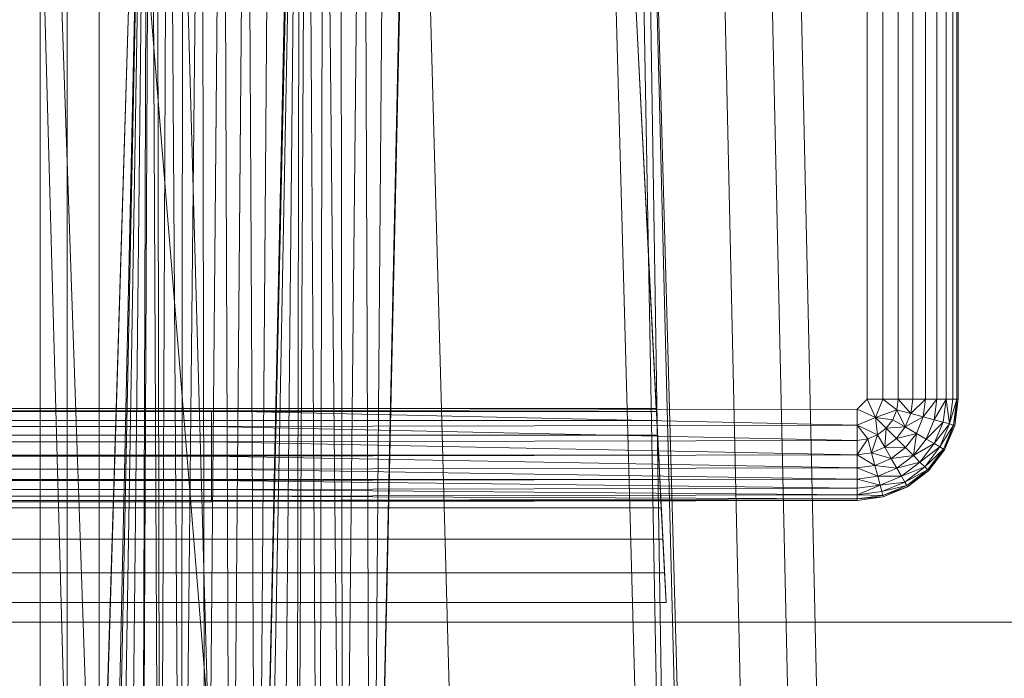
# Model space of a CAD drawing. Header units: metres. Extents: x 391.1 to 430.4, y 12.7 to 28.9.
# Tile 62 of 153: x 401.9475 to 402.0901, y 27.9089 to 28.0042. Entities that reach past the tile are written whole.
import ezdxf

# ---------------------------------------------------------------- set-up
doc = ezdxf.new("R2010")
doc.units = ezdxf.units.M
doc.layers.add('A-DETL-____-MBND', color=7, linetype='Continuous', lineweight=18)
doc.layers.add('A-GENM-____-OTLN', color=7, linetype='Continuous', lineweight=18)

# ---------------------------------------------------------------- blocks, each defined once
blk = doc.blocks.new('Family - Inodor PB-155331-01_FON_P0')
at = {"layer": 'A-DETL-____-MBND', "color": 253, "true_color": 0xaaaaaa}
for p, q in [((0.3742, 0.40749), (0.36709, 0.72691)), ((0.3742, 0.40749), (0.36709, 0.72691)), ((0.38104, 0.40776), (0.37392, 0.72725)), ((0.38104, 0.40776), (0.37392, 0.72725)), ((0.38526, 0.40793), (0.37814, 0.72747)), ((0.38526, 0.40793), (0.37814, 0.72747)), ((0.26816, 0.7262), (0.28224, 0.21652)), ((0.28568, 0.7262), (0.26951, 0.2042)), ((0.26951, 0.2042), (0.28565, 0.7256)), ((0.26951, 0.2042), (0.28565, 0.7256)), ((0.27003, 0.72561), (0.27003, 0.44571)), ((0.27003, 0.72561), (0.27965, 0.44571)), ((0.27003, 0.72561), (0.27003, 0.44571)), ((0.27003, 0.72561), (0.27965, 0.44571)), ((0.27003, 0.72561), (0.27003, 0.44571)), ((0.27003, 0.72561), (0.27003, 0.44571)), ((0.27003, 0.21593), (0.28565, 0.7256)), ((0.27003, 0.21593), (0.28565, 0.7256)), ((0.27392, 0.72561), (0.27392, 0.44571)), ((0.27392, 0.72561), (0.27392, 0.44571)), ((0.27859, 0.72561), (0.27859, 0.44571)), ((0.27859, 0.72561), (0.30126, 0.44572)), ((0.27859, 0.72561), (0.27859, 0.44571)), ((0.27859, 0.72561), (0.30126, 0.44572)), ((0.28565, 0.7256), (0.27965, 0.44571)), ((0.27965, 0.44571), (0.28565, 0.7256)), ((0.28565, 0.7256), (0.27965, 0.44571)), ((0.27965, 0.44571), (0.28565, 0.7256)), ((0.28565, 0.7256), (0.27996, 0.44571)), ((0.27996, 0.44571), (0.28565, 0.7256)), ((0.28565, 0.7256), (0.28094, 0.44571)), ((0.28094, 0.44571), (0.28565, 0.7256)), ((0.28565, 0.7256), (0.28254, 0.44571)), ((0.28254, 0.44571), (0.28565, 0.7256)), ((0.28565, 0.7256), (0.28471, 0.44571)), ((0.28471, 0.44571), (0.28565, 0.7256)), ((0.28471, 0.44571), (0.28596, 0.7256)), ((0.28471, 0.44571), (0.28596, 0.7256)), ((0.28596, 0.7256), (0.28739, 0.44571)), ((0.28596, 0.7256), (0.28739, 0.44571)), ((0.28694, 0.7256), (0.28739, 0.44571)), ((0.28694, 0.7256), (0.28739, 0.44571)), ((0.28854, 0.7256), (0.28739, 0.44571)), ((0.28739, 0.44571), (0.28854, 0.7256)), ((0.28854, 0.7256), (0.29049, 0.44571)), ((0.28854, 0.7256), (0.29049, 0.44571)), ((0.28891, 0.7262), (0.30299, 0.21652)), ((0.29071, 0.7256), (0.29049, 0.44571)), ((0.29049, 0.44571), (0.29071, 0.7256)), ((0.29049, 0.44571), (0.29339, 0.7256)), ((0.29049, 0.44571), (0.29339, 0.7256)), ((0.29339, 0.7256), (0.29392, 0.44571)), ((0.29339, 0.7256), (0.29392, 0.44571)), ((0.29649, 0.7256), (0.29392, 0.44571)), ((0.29392, 0.44571), (0.29649, 0.7256)), ((0.29649, 0.7256), (0.29758, 0.44571)), ((0.29649, 0.7256), (0.29758, 0.44571)), ((0.29992, 0.7256), (0.29758, 0.44571)), ((0.29758, 0.44571), (0.29992, 0.7256)), ((0.29992, 0.7256), (0.30135, 0.44571)), ((0.29992, 0.7256), (0.30135, 0.44571)), ((0.3076, 0.72555), (0.30126, 0.44572)), ((0.30126, 0.44572), (0.3076, 0.72555)), ((0.30749, 0.7262), (0.30135, 0.44571)), ((0.30358, 0.7256), (0.30135, 0.44571)), ((0.30135, 0.44571), (0.30358, 0.7256)), ((0.30135, 0.44571), (0.30735, 0.7256)), ((0.30135, 0.44571), (0.30735, 0.7256)), ((0.3076, 0.72555), (0.30226, 0.44566)), ((0.30226, 0.44566), (0.3076, 0.72555)), ((0.3076, 0.72555), (0.30471, 0.44566)), ((0.30471, 0.44566), (0.3076, 0.72555)), ((0.3076, 0.72555), (0.30715, 0.44566)), ((0.30715, 0.44566), (0.3076, 0.72555)), ((0.30715, 0.44566), (0.3086, 0.72555)), ((0.30715, 0.44566), (0.3086, 0.72555)), ((0.3086, 0.72555), (0.31043, 0.44566)), ((0.3086, 0.72555), (0.31043, 0.44566)), ((0.31105, 0.72555), (0.31043, 0.44566)), ((0.31043, 0.44566), (0.31105, 0.72555)), ((0.31105, 0.72555), (0.31384, 0.44566)), ((0.31105, 0.72555), (0.31384, 0.44566)), ((0.31349, 0.72555), (0.31384, 0.44566)), ((0.31349, 0.72555), (0.31384, 0.44566)), ((0.31677, 0.72555), (0.31384, 0.44566)), ((0.31384, 0.44566), (0.31677, 0.72555)), ((0.31677, 0.72555), (0.31794, 0.44566)), ((0.31677, 0.72555), (0.31794, 0.44566)), ((0.32408, 0.7262), (0.31794, 0.44566)), ((0.32019, 0.72555), (0.31794, 0.44566)), ((0.31794, 0.44566), (0.32019, 0.72555)), ((0.31794, 0.44566), (0.32395, 0.72555)), ((0.31794, 0.44566), (0.32395, 0.72555)), ((0.32395, 0.7262), (0.33803, 0.21652)), ((0.35083, 0.7262), (0.36491, 0.21652)), ((0.35578, 0.7262), (0.36491, 0.21652)), ((0.35697, 0.7262), (0.36491, 0.21652)), ((0.35697, 0.7262), (0.36986, 0.21652)), ((0.35697, 0.7262), (0.37104, 0.21652)), ((0.3592, 0.57586), (0.35226, 0.71226)), ((0.35226, 0.71226), (0.36063, 0.54781)), ((0.38973, 0.71226), (0.38973, 0.57723)), ((0.38973, 0.71226), (0.38973, 0.57723)), ((0.38973, 0.71226), (0.38973, 0.57723)), ((0.39201, 0.71226), (0.39201, 0.57723)), ((0.39201, 0.71226), (0.39201, 0.57723)), ((0.39201, 0.71226), (0.39201, 0.57723)), ((0.39423, 0.71226), (0.39423, 0.57723)), ((0.39423, 0.71226), (0.39423, 0.57723)), ((0.39423, 0.71226), (0.39423, 0.57723)), ((0.39631, 0.71226), (0.39631, 0.57723)), ((0.39631, 0.71226), (0.39631, 0.57723)), ((0.39631, 0.71226), (0.39631, 0.57723)), ((0.39819, 0.71226), (0.39819, 0.57723)), ((0.39819, 0.71226), (0.39819, 0.57723)), ((0.39819, 0.71226), (0.39819, 0.57723)), ((0.39982, 0.71226), (0.39982, 0.57723)), ((0.39982, 0.71226), (0.39982, 0.57723)), ((0.39982, 0.71226), (0.39982, 0.57723)), ((0.40114, 0.71226), (0.40114, 0.57723)), ((0.40114, 0.71226), (0.40114, 0.57723)), ((0.40114, 0.71226), (0.40114, 0.57723)), ((0.40211, 0.71226), (0.40211, 0.57723)), ((0.40211, 0.71226), (0.40211, 0.57723)), ((0.40211, 0.71226), (0.40211, 0.57723)), ((0.40271, 0.71226), (0.40271, 0.57723)), ((0.40271, 0.71226), (0.40271, 0.57723)), ((0.40271, 0.71226), (0.40271, 0.57723)), ((0.40291, 0.71226), (0.40291, 0.57723)), ((0.40291, 0.71226), (0.40291, 0.57723)), ((0.40291, 0.71226), (0.40291, 0.57723)), ((0.40291, 0.71226), (0.40291, 0.57723)), ((0.38973, 0.57723), (0.38826, 0.57576)), ((0.38826, 0.57576), (0.38973, 0.57723)), ((0.38826, 0.57576), (0.38973, 0.57723)), ((0.38973, 0.57723), (0.39091, 0.57458)), ((0.38973, 0.57723), (0.39201, 0.57723)), ((0.38973, 0.57723), (0.39091, 0.57458)), ((0.38973, 0.57723), (0.39201, 0.57723)), ((0.39201, 0.57723), (0.39091, 0.57458)), ((0.39091, 0.57458), (0.39201, 0.57723)), ((0.39201, 0.57723), (0.39402, 0.57569)), ((0.39201, 0.57723), (0.39423, 0.57723)), ((0.39201, 0.57723), (0.39402, 0.57569)), ((0.39201, 0.57723), (0.39423, 0.57723)), ((0.39201, 0.57723), (0.39402, 0.57569)), ((0.39201, 0.57723), (0.39423, 0.57723)), ((0.39423, 0.57723), (0.39402, 0.57569)), ((0.39423, 0.57723), (0.39402, 0.57569)), ((0.39402, 0.57569), (0.39423, 0.57723)), ((0.39423, 0.57723), (0.39631, 0.57723)), ((0.39423, 0.57723), (0.39603, 0.57515)), ((0.39423, 0.57723), (0.39631, 0.57723)), ((0.39423, 0.57723), (0.39631, 0.57723)), ((0.39423, 0.57723), (0.39603, 0.57515)), ((0.39631, 0.57723), (0.39603, 0.57515)), ((0.39631, 0.57723), (0.39603, 0.57515)), ((0.39603, 0.57515), (0.39631, 0.57723)), ((0.39603, 0.57515), (0.39819, 0.57723)), ((0.39603, 0.57515), (0.39819, 0.57723)), ((0.39631, 0.57723), (0.39819, 0.57723)), ((0.39631, 0.57723), (0.39819, 0.57723)), ((0.39631, 0.57723), (0.39819, 0.57723)), ((0.39819, 0.57723), (0.39785, 0.57466)), ((0.39819, 0.57723), (0.39785, 0.57466)), ((0.39785, 0.57466), (0.39819, 0.57723)), ((0.39785, 0.57466), (0.39982, 0.57723)), ((0.39785, 0.57466), (0.39982, 0.57723)), ((0.39819, 0.57723), (0.39982, 0.57723)), ((0.39819, 0.57723), (0.39982, 0.57723)), ((0.39819, 0.57723), (0.39982, 0.57723)), ((0.39982, 0.57723), (0.39942, 0.57424)), ((0.39982, 0.57723), (0.39942, 0.57424)), ((0.39942, 0.57424), (0.39982, 0.57723)), ((0.39942, 0.57424), (0.40114, 0.57723)), ((0.39942, 0.57424), (0.40114, 0.57723)), ((0.39982, 0.57723), (0.40114, 0.57723)), ((0.39982, 0.57723), (0.40114, 0.57723)), ((0.39982, 0.57723), (0.40114, 0.57723)), ((0.40114, 0.57723), (0.4007, 0.5739)), ((0.40114, 0.57723), (0.4007, 0.5739)), ((0.4007, 0.5739), (0.40114, 0.57723)), ((0.40114, 0.57723), (0.40211, 0.57723)), ((0.40114, 0.57723), (0.40164, 0.57365)), ((0.40114, 0.57723), (0.40211, 0.57723)), ((0.40114, 0.57723), (0.40211, 0.57723)), ((0.40114, 0.57723), (0.40164, 0.57365)), ((0.40211, 0.57723), (0.40164, 0.57365)), ((0.40211, 0.57723), (0.40164, 0.57365)), ((0.40164, 0.57365), (0.40211, 0.57723)), ((0.40164, 0.57365), (0.40271, 0.57723)), ((0.40164, 0.57365), (0.40271, 0.57723)), ((0.40211, 0.57723), (0.40271, 0.57723)), ((0.40211, 0.57723), (0.40271, 0.57723)), ((0.40211, 0.57723), (0.40271, 0.57723)), ((0.40271, 0.57723), (0.40221, 0.57349)), ((0.40271, 0.57723), (0.40221, 0.57349)), ((0.40221, 0.57349), (0.40291, 0.57723)), ((0.40221, 0.57349), (0.40271, 0.57723)), ((0.40221, 0.57349), (0.40291, 0.57723)), ((0.40291, 0.57723), (0.40241, 0.57344)), ((0.40291, 0.57723), (0.40241, 0.57344)), ((0.40291, 0.57723), (0.40241, 0.57344)), ((0.40291, 0.57723), (0.40241, 0.57344)), ((0.40271, 0.57723), (0.40291, 0.57723)), ((0.40271, 0.57723), (0.40291, 0.57723)), ((0.40271, 0.57723), (0.40291, 0.57723)), ((0.3592, 0.57586), (0.04193, 0.57586)), ((0.29485, 0.57556), (0.38826, 0.57576)), ((0.29485, 0.57556), (0.38826, 0.57576)), ((0.29485, 0.57556), (0.38826, 0.57576)), ((0.35923, 0.57542), (0.3592, 0.57586)), ((0.38826, 0.57576), (0.38826, 0.57348)), ((0.38826, 0.57576), (0.39091, 0.57458)), ((0.38826, 0.57576), (0.38826, 0.57348)), ((0.38826, 0.57576), (0.39091, 0.57458)), ((0.35923, 0.57542), (0.04191, 0.57542)), ((0.10805, 0.57556), (0.29485, 0.57556)), ((0.10805, 0.57556), (0.29485, 0.57556)), ((0.10805, 0.57556), (0.29485, 0.57556)), ((0.29485, 0.57556), (0.29485, 0.57328)), ((0.29485, 0.57556), (0.38826, 0.57348)), ((0.29485, 0.57556), (0.29485, 0.57328)), ((0.29485, 0.57556), (0.38826, 0.57348)), ((0.35929, 0.57413), (0.35923, 0.57542)), ((0.39091, 0.57458), (0.38826, 0.57348)), ((0.38826, 0.57348), (0.39091, 0.57458)), ((0.39091, 0.57458), (0.39402, 0.57569)), ((0.39091, 0.57458), (0.39402, 0.57569)), ((0.39091, 0.57458), (0.39124, 0.57206)), ((0.39091, 0.57458), (0.39248, 0.57301)), ((0.39091, 0.57458), (0.39343, 0.57425)), ((0.39091, 0.57458), (0.39124, 0.57206)), ((0.39091, 0.57458), (0.39248, 0.57301)), ((0.39091, 0.57458), (0.39124, 0.57206)), ((0.39091, 0.57458), (0.39343, 0.57425)), ((0.39091, 0.57458), (0.39248, 0.57301)), ((0.39091, 0.57458), (0.39343, 0.57425)), ((0.39402, 0.57569), (0.39343, 0.57425)), ((0.39402, 0.57569), (0.39343, 0.57425)), ((0.39343, 0.57425), (0.39402, 0.57569)), ((0.39603, 0.57515), (0.39402, 0.57569)), ((0.39402, 0.57569), (0.39523, 0.57321)), ((0.39402, 0.57569), (0.39603, 0.57515)), ((0.39402, 0.57569), (0.39603, 0.57515)), ((0.39402, 0.57569), (0.39523, 0.57321)), ((0.39603, 0.57515), (0.39523, 0.57321)), ((0.39603, 0.57515), (0.39523, 0.57321)), ((0.39523, 0.57321), (0.39603, 0.57515)), ((0.39523, 0.57321), (0.39785, 0.57466)), ((0.39523, 0.57321), (0.39785, 0.57466)), ((0.39603, 0.57515), (0.39785, 0.57466)), ((0.39603, 0.57515), (0.39785, 0.57466)), ((0.39603, 0.57515), (0.39785, 0.57466)), ((0.39785, 0.57466), (0.39686, 0.57227)), ((0.39785, 0.57466), (0.39686, 0.57227)), ((0.39686, 0.57227), (0.39785, 0.57466)), ((0.39785, 0.57466), (0.39942, 0.57424)), ((0.39785, 0.57466), (0.39942, 0.57424)), ((0.39785, 0.57466), (0.39942, 0.57424)), ((0.35929, 0.57413), (0.04184, 0.57413)), ((0.10805, 0.57328), (0.29485, 0.57328)), ((0.10805, 0.57328), (0.29485, 0.57328)), ((0.10805, 0.57328), (0.29485, 0.57328)), ((0.38826, 0.57348), (0.29485, 0.57328)), ((0.38826, 0.57348), (0.29485, 0.57328)), ((0.29485, 0.57328), (0.38826, 0.57348)), ((0.29485, 0.57328), (0.29485, 0.57106)), ((0.29485, 0.57328), (0.38826, 0.57126)), ((0.29485, 0.57328), (0.29485, 0.57106)), ((0.29485, 0.57328), (0.38826, 0.57126)), ((0.3594, 0.57201), (0.35929, 0.57413)), ((0.38826, 0.57348), (0.38826, 0.57126)), ((0.38826, 0.57348), (0.3898, 0.57147)), ((0.38826, 0.57348), (0.38826, 0.57126)), ((0.38826, 0.57126), (0.38826, 0.57348)), ((0.38826, 0.57348), (0.3898, 0.57147)), ((0.38826, 0.57348), (0.39124, 0.57206)), ((0.38826, 0.57348), (0.3898, 0.57147)), ((0.38826, 0.57348), (0.39124, 0.57206)), ((0.39248, 0.57301), (0.39124, 0.57206)), ((0.39248, 0.57301), (0.39124, 0.57206)), ((0.39124, 0.57206), (0.39248, 0.57301)), ((0.39248, 0.57301), (0.39228, 0.57026)), ((0.39228, 0.57026), (0.39248, 0.57301)), ((0.39343, 0.57425), (0.39248, 0.57301)), ((0.39343, 0.57425), (0.39248, 0.57301)), ((0.39248, 0.57301), (0.39343, 0.57425)), ((0.39248, 0.57301), (0.39523, 0.57321)), ((0.39248, 0.57301), (0.39523, 0.57321)), ((0.39248, 0.57301), (0.39395, 0.57154)), ((0.39248, 0.57301), (0.39395, 0.57154)), ((0.39248, 0.57301), (0.39395, 0.57154)), ((0.39343, 0.57425), (0.39523, 0.57321)), ((0.39343, 0.57425), (0.39523, 0.57321)), ((0.39343, 0.57425), (0.39523, 0.57321)), ((0.39523, 0.57321), (0.39395, 0.57154)), ((0.39523, 0.57321), (0.39395, 0.57154)), ((0.39395, 0.57154), (0.39523, 0.57321)), ((0.39523, 0.57321), (0.39686, 0.57227)), ((0.39523, 0.57321), (0.39686, 0.57227)), ((0.39523, 0.57321), (0.39686, 0.57227)), ((0.39942, 0.57424), (0.39827, 0.57145)), ((0.39942, 0.57424), (0.39827, 0.57145)), ((0.39827, 0.57145), (0.39942, 0.57424)), ((0.39827, 0.57145), (0.4007, 0.5739)), ((0.39827, 0.57145), (0.4007, 0.5739)), ((0.4007, 0.5739), (0.39941, 0.57079)), ((0.4007, 0.5739), (0.39941, 0.57079)), ((0.39941, 0.57079), (0.4007, 0.5739)), ((0.39941, 0.57079), (0.40164, 0.57365)), ((0.39941, 0.57079), (0.40164, 0.57365)), ((0.39942, 0.57424), (0.4007, 0.5739)), ((0.39942, 0.57424), (0.4007, 0.5739)), ((0.39942, 0.57424), (0.4007, 0.5739)), ((0.40164, 0.57365), (0.40025, 0.57031)), ((0.40164, 0.57365), (0.40025, 0.57031)), ((0.40025, 0.57031), (0.40164, 0.57365)), ((0.40025, 0.57031), (0.40221, 0.57349)), ((0.40025, 0.57031), (0.40221, 0.57349)), ((0.4007, 0.5739), (0.40164, 0.57365)), ((0.4007, 0.5739), (0.40164, 0.57365)), ((0.4007, 0.5739), (0.40164, 0.57365)), ((0.40221, 0.57349), (0.40077, 0.57001)), ((0.40221, 0.57349), (0.40077, 0.57001)), ((0.40077, 0.57001), (0.40221, 0.57349)), ((0.40221, 0.57349), (0.40094, 0.56991)), ((0.40094, 0.56991), (0.40221, 0.57349)), ((0.40241, 0.57344), (0.40094, 0.56991)), ((0.40241, 0.57344), (0.40094, 0.56991)), ((0.40241, 0.57344), (0.40094, 0.56991)), ((0.40094, 0.56991), (0.40241, 0.57344)), ((0.40164, 0.57365), (0.40221, 0.57349)), ((0.40164, 0.57365), (0.40221, 0.57349)), ((0.40164, 0.57365), (0.40221, 0.57349)), ((0.40221, 0.57349), (0.40241, 0.57344)), ((0.40221, 0.57349), (0.40241, 0.57344)), ((0.40221, 0.57349), (0.40241, 0.57344)), ((0.3594, 0.57201), (0.04173, 0.57201)), ((0.35955, 0.56914), (0.3594, 0.57201)), ((0.3898, 0.57147), (0.38826, 0.57126)), ((0.38826, 0.57126), (0.3898, 0.57147)), ((0.3898, 0.57147), (0.38826, 0.56918)), ((0.38826, 0.57126), (0.3898, 0.57147)), ((0.38826, 0.56918), (0.3898, 0.57147)), ((0.39124, 0.57206), (0.3898, 0.57147)), ((0.39124, 0.57206), (0.3898, 0.57147)), ((0.3898, 0.57147), (0.39124, 0.57206)), ((0.3898, 0.57147), (0.39034, 0.56946)), ((0.3898, 0.57147), (0.39034, 0.56946)), ((0.3898, 0.57147), (0.39034, 0.56946)), ((0.39124, 0.57206), (0.39034, 0.56946)), ((0.39034, 0.56946), (0.39124, 0.57206)), ((0.39124, 0.57206), (0.39228, 0.57026)), ((0.39124, 0.57206), (0.39228, 0.57026)), ((0.39124, 0.57206), (0.39228, 0.57026)), ((0.39395, 0.57154), (0.39228, 0.57026)), ((0.39228, 0.57026), (0.39395, 0.57154)), ((0.39228, 0.57026), (0.39395, 0.57154)), ((0.39395, 0.57154), (0.39686, 0.57227)), ((0.39395, 0.57154), (0.39686, 0.57227)), ((0.39395, 0.57154), (0.39528, 0.57021)), ((0.39395, 0.57154), (0.39528, 0.57021)), ((0.39395, 0.57154), (0.39528, 0.57021)), ((0.39686, 0.57227), (0.39528, 0.57021)), ((0.39686, 0.57227), (0.39528, 0.57021)), ((0.39528, 0.57021), (0.39686, 0.57227)), ((0.39686, 0.57227), (0.39643, 0.56906)), ((0.39643, 0.56906), (0.39686, 0.57227)), ((0.39827, 0.57145), (0.39643, 0.56906)), ((0.39643, 0.56906), (0.39827, 0.57145)), ((0.39643, 0.56906), (0.39827, 0.57145)), ((0.39686, 0.57227), (0.39827, 0.57145)), ((0.39686, 0.57227), (0.39827, 0.57145)), ((0.39686, 0.57227), (0.39827, 0.57145)), ((0.39827, 0.57145), (0.39941, 0.57079)), ((0.39827, 0.57145), (0.39941, 0.57079)), ((0.39827, 0.57145), (0.39941, 0.57079)), ((0.10805, 0.57106), (0.29485, 0.57106)), ((0.10805, 0.57106), (0.29485, 0.57106)), ((0.10805, 0.57106), (0.29485, 0.57106)), ((0.38826, 0.57126), (0.29485, 0.57106)), ((0.38826, 0.57126), (0.29485, 0.57106)), ((0.29485, 0.57106), (0.38826, 0.57126)), ((0.29485, 0.57106), (0.29485, 0.56898)), ((0.29485, 0.57106), (0.38826, 0.56918)), ((0.29485, 0.57106), (0.29485, 0.56898)), ((0.29485, 0.57106), (0.38826, 0.56918)), ((0.38826, 0.57126), (0.38826, 0.56918)), ((0.38826, 0.57126), (0.38826, 0.56918)), ((0.38826, 0.57126), (0.38826, 0.56918)), ((0.39228, 0.57026), (0.39034, 0.56946)), ((0.39034, 0.56946), (0.39228, 0.57026)), ((0.39034, 0.56946), (0.39228, 0.57026)), ((0.39228, 0.57026), (0.39322, 0.56863)), ((0.39228, 0.57026), (0.39322, 0.56863)), ((0.39228, 0.57026), (0.39528, 0.57021)), ((0.39228, 0.57026), (0.39322, 0.56863)), ((0.39228, 0.57026), (0.39528, 0.57021)), ((0.39528, 0.57021), (0.39322, 0.56863)), ((0.39528, 0.57021), (0.39322, 0.56863)), ((0.39322, 0.56863), (0.39528, 0.57021)), ((0.39528, 0.57021), (0.39643, 0.56906)), ((0.39528, 0.57021), (0.39643, 0.56906)), ((0.39528, 0.57021), (0.39643, 0.56906)), ((0.39643, 0.56906), (0.39941, 0.57079)), ((0.39643, 0.56906), (0.39941, 0.57079)), ((0.39941, 0.57079), (0.39736, 0.56812)), ((0.39941, 0.57079), (0.39736, 0.56812)), ((0.39736, 0.56812), (0.39941, 0.57079)), ((0.39736, 0.56812), (0.40025, 0.57031)), ((0.39736, 0.56812), (0.40025, 0.57031)), ((0.40025, 0.57031), (0.39805, 0.56744)), ((0.40025, 0.57031), (0.39805, 0.56744)), ((0.39805, 0.56744), (0.40025, 0.57031)), ((0.39941, 0.57079), (0.40025, 0.57031)), ((0.39941, 0.57079), (0.40025, 0.57031)), ((0.39941, 0.57079), (0.40025, 0.57031)), ((0.40025, 0.57031), (0.40077, 0.57001)), ((0.40025, 0.57031), (0.40077, 0.57001)), ((0.40025, 0.57031), (0.40077, 0.57001)), ((0.35955, 0.56914), (0.04159, 0.56914)), ((0.10805, 0.56898), (0.29485, 0.56898)), ((0.10805, 0.56898), (0.29485, 0.56898)), ((0.10805, 0.56898), (0.29485, 0.56898)), ((0.38826, 0.56918), (0.29485, 0.56898)), ((0.38826, 0.56918), (0.29485, 0.56898)), ((0.29485, 0.56898), (0.38826, 0.56918)), ((0.29485, 0.56898), (0.29485, 0.5671)), ((0.29485, 0.56898), (0.38826, 0.5673)), ((0.29485, 0.56898), (0.29485, 0.5671)), ((0.29485, 0.56898), (0.38826, 0.5673)), ((0.35973, 0.5656), (0.35955, 0.56914)), ((0.39034, 0.56946), (0.38826, 0.56918)), ((0.38826, 0.56918), (0.39034, 0.56946)), ((0.38826, 0.56918), (0.39034, 0.56946)), ((0.38826, 0.56918), (0.38826, 0.5673)), ((0.38826, 0.56918), (0.38826, 0.5673)), ((0.38826, 0.56918), (0.39083, 0.56764)), ((0.38826, 0.56918), (0.38826, 0.5673)), ((0.38826, 0.56918), (0.39083, 0.56764)), ((0.39034, 0.56946), (0.39083, 0.56764)), ((0.39034, 0.56946), (0.39083, 0.56764)), ((0.39034, 0.56946), (0.39322, 0.56863)), ((0.39034, 0.56946), (0.39083, 0.56764)), ((0.39034, 0.56946), (0.39322, 0.56863)), ((0.39322, 0.56863), (0.39083, 0.56764)), ((0.39322, 0.56863), (0.39083, 0.56764)), ((0.39083, 0.56764), (0.39322, 0.56863)), ((0.39322, 0.56863), (0.39643, 0.56906)), ((0.39322, 0.56863), (0.39643, 0.56906)), ((0.39322, 0.56863), (0.39404, 0.56722)), ((0.39322, 0.56863), (0.39404, 0.56722)), ((0.39322, 0.56863), (0.39404, 0.56722)), ((0.39643, 0.56906), (0.39404, 0.56722)), ((0.39643, 0.56906), (0.39404, 0.56722)), ((0.39404, 0.56722), (0.39643, 0.56906)), ((0.39643, 0.56906), (0.39736, 0.56812)), ((0.39643, 0.56906), (0.39736, 0.56812)), ((0.39643, 0.56906), (0.39736, 0.56812)), ((0.39805, 0.56744), (0.40077, 0.57001)), ((0.39805, 0.56744), (0.40077, 0.57001)), ((0.40077, 0.57001), (0.39847, 0.56702)), ((0.40077, 0.57001), (0.39847, 0.56702)), ((0.39847, 0.56702), (0.40077, 0.57001)), ((0.40077, 0.57001), (0.39862, 0.56687)), ((0.39862, 0.56687), (0.40077, 0.57001)), ((0.40094, 0.56991), (0.39862, 0.56687)), ((0.40094, 0.56991), (0.39862, 0.56687)), ((0.40094, 0.56991), (0.39862, 0.56687)), ((0.39862, 0.56687), (0.40094, 0.56991)), ((0.40077, 0.57001), (0.40094, 0.56991)), ((0.40077, 0.57001), (0.40094, 0.56991)), ((0.40077, 0.57001), (0.40094, 0.56991)), ((0.38826, 0.5673), (0.29485, 0.5671)), ((0.38826, 0.5673), (0.29485, 0.5671)), ((0.29485, 0.5671), (0.38826, 0.5673)), ((0.39083, 0.56764), (0.38826, 0.5673)), ((0.39083, 0.56764), (0.38826, 0.5673)), ((0.38826, 0.5673), (0.39083, 0.56764)), ((0.38826, 0.5673), (0.38826, 0.56567)), ((0.38826, 0.5673), (0.38826, 0.56567)), ((0.38826, 0.5673), (0.39125, 0.56607)), ((0.38826, 0.5673), (0.38826, 0.56567)), ((0.38826, 0.5673), (0.39125, 0.56607)), ((0.39083, 0.56764), (0.39125, 0.56607)), ((0.39083, 0.56764), (0.39125, 0.56607)), ((0.39083, 0.56764), (0.39404, 0.56722)), ((0.39083, 0.56764), (0.39125, 0.56607)), ((0.39083, 0.56764), (0.39404, 0.56722)), ((0.39404, 0.56722), (0.39125, 0.56607)), ((0.39404, 0.56722), (0.39125, 0.56607)), ((0.39125, 0.56607), (0.39404, 0.56722)), ((0.39404, 0.56722), (0.39736, 0.56812)), ((0.39404, 0.56722), (0.39736, 0.56812)), ((0.39404, 0.56722), (0.3947, 0.56608)), ((0.39404, 0.56722), (0.3947, 0.56608)), ((0.39404, 0.56722), (0.3947, 0.56608)), ((0.39736, 0.56812), (0.3947, 0.56608)), ((0.39736, 0.56812), (0.3947, 0.56608)), ((0.3947, 0.56608), (0.39736, 0.56812)), ((0.3947, 0.56608), (0.39805, 0.56744)), ((0.3947, 0.56608), (0.39805, 0.56744)), ((0.39805, 0.56744), (0.39518, 0.56524)), ((0.39805, 0.56744), (0.39518, 0.56524)), ((0.39518, 0.56524), (0.39805, 0.56744)), ((0.39736, 0.56812), (0.39805, 0.56744)), ((0.39736, 0.56812), (0.39805, 0.56744)), ((0.39736, 0.56812), (0.39805, 0.56744)), ((0.39805, 0.56744), (0.39847, 0.56702)), ((0.39805, 0.56744), (0.39847, 0.56702)), ((0.39805, 0.56744), (0.39847, 0.56702)), ((0.10805, 0.5671), (0.29485, 0.5671)), ((0.10805, 0.5671), (0.29485, 0.5671)), ((0.10805, 0.5671), (0.29485, 0.5671)), ((0.29485, 0.5671), (0.29485, 0.56547)), ((0.29485, 0.5671), (0.38826, 0.56567)), ((0.29485, 0.5671), (0.29485, 0.56547)), ((0.29485, 0.5671), (0.38826, 0.56567)), ((0.39125, 0.56607), (0.38826, 0.56567)), ((0.39125, 0.56607), (0.38826, 0.56567)), ((0.38826, 0.56567), (0.39125, 0.56607)), ((0.39125, 0.56607), (0.3947, 0.56608)), ((0.39125, 0.56607), (0.3947, 0.56608)), ((0.39125, 0.56607), (0.39159, 0.56479)), ((0.39125, 0.56607), (0.39159, 0.56479)), ((0.39125, 0.56607), (0.39159, 0.56479)), ((0.3947, 0.56608), (0.39159, 0.56479)), ((0.3947, 0.56608), (0.39159, 0.56479)), ((0.39159, 0.56479), (0.3947, 0.56608)), ((0.3947, 0.56608), (0.39518, 0.56524)), ((0.3947, 0.56608), (0.39518, 0.56524)), ((0.3947, 0.56608), (0.39518, 0.56524)), ((0.39518, 0.56524), (0.39847, 0.56702)), ((0.39518, 0.56524), (0.39847, 0.56702)), ((0.39847, 0.56702), (0.39548, 0.56472)), ((0.39847, 0.56702), (0.39548, 0.56472)), ((0.39548, 0.56472), (0.39847, 0.56702)), ((0.39548, 0.56472), (0.39862, 0.56687)), ((0.39548, 0.56472), (0.39862, 0.56687)), ((0.39862, 0.56687), (0.39558, 0.56455)), ((0.39862, 0.56687), (0.39558, 0.56455)), ((0.39862, 0.56687), (0.39558, 0.56455)), ((0.39862, 0.56687), (0.39558, 0.56455)), ((0.39847, 0.56702), (0.39862, 0.56687)), ((0.39847, 0.56702), (0.39862, 0.56687)), ((0.39847, 0.56702), (0.39862, 0.56687)), ((0.35973, 0.5656), (0.04141, 0.56559)), ((0.10805, 0.56547), (0.29485, 0.56547)), ((0.10805, 0.56547), (0.29485, 0.56547)), ((0.10805, 0.56547), (0.29485, 0.56547)), ((0.38826, 0.56567), (0.29485, 0.56547)), ((0.38826, 0.56567), (0.29485, 0.56547)), ((0.29485, 0.56547), (0.38826, 0.56567)), ((0.29485, 0.56547), (0.29485, 0.56415)), ((0.29485, 0.56547), (0.29485, 0.56415)), ((0.29485, 0.56547), (0.38826, 0.56435)), ((0.29485, 0.56547), (0.29485, 0.56415)), ((0.29485, 0.56547), (0.38826, 0.56435)), ((0.38826, 0.56435), (0.29485, 0.56415)), ((0.38826, 0.56435), (0.29485, 0.56415)), ((0.29485, 0.56415), (0.38826, 0.56435)), ((0.35993, 0.56149), (0.35973, 0.5656)), ((0.38826, 0.56567), (0.38826, 0.56435)), ((0.38826, 0.56567), (0.38826, 0.56435)), ((0.38826, 0.56567), (0.39159, 0.56479)), ((0.38826, 0.56567), (0.38826, 0.56435)), ((0.38826, 0.56567), (0.39159, 0.56479)), ((0.39159, 0.56479), (0.38826, 0.56435)), ((0.39159, 0.56479), (0.38826, 0.56435)), ((0.38826, 0.56435), (0.39159, 0.56479)), ((0.39159, 0.56479), (0.38826, 0.56338)), ((0.38826, 0.56338), (0.39159, 0.56479)), ((0.38826, 0.56435), (0.38826, 0.56338)), ((0.38826, 0.56435), (0.38826, 0.56338)), ((0.38826, 0.56435), (0.38826, 0.56338)), ((0.39159, 0.56479), (0.39518, 0.56524)), ((0.39159, 0.56479), (0.39518, 0.56524)), ((0.39159, 0.56479), (0.39184, 0.56385)), ((0.39159, 0.56479), (0.39184, 0.56385)), ((0.39159, 0.56479), (0.39184, 0.56385)), ((0.39518, 0.56524), (0.39184, 0.56385)), ((0.39518, 0.56524), (0.39184, 0.56385)), ((0.39184, 0.56385), (0.39518, 0.56524)), ((0.39184, 0.56385), (0.39548, 0.56472)), ((0.39184, 0.56385), (0.39548, 0.56472)), ((0.39548, 0.56472), (0.392, 0.56328)), ((0.39548, 0.56472), (0.392, 0.56328)), ((0.392, 0.56328), (0.39548, 0.56472)), ((0.392, 0.56328), (0.39558, 0.56455)), ((0.392, 0.56328), (0.39558, 0.56455)), ((0.39558, 0.56455), (0.39205, 0.56308)), ((0.39558, 0.56455), (0.39205, 0.56308)), ((0.39558, 0.56455), (0.39205, 0.56308)), ((0.39558, 0.56455), (0.39205, 0.56308)), ((0.39518, 0.56524), (0.39548, 0.56472)), ((0.39518, 0.56524), (0.39548, 0.56472)), ((0.39518, 0.56524), (0.39548, 0.56472)), ((0.39548, 0.56472), (0.39558, 0.56455)), ((0.39548, 0.56472), (0.39558, 0.56455)), ((0.39548, 0.56472), (0.39558, 0.56455)), ((0.10805, 0.56415), (0.29485, 0.56415)), ((0.10805, 0.56415), (0.29485, 0.56415)), ((0.10805, 0.56415), (0.29485, 0.56415)), ((0.10805, 0.56318), (0.29485, 0.56318)), ((0.10805, 0.56318), (0.29485, 0.56318)), ((0.10805, 0.56318), (0.29485, 0.56318)), ((0.29485, 0.56415), (0.29485, 0.56318)), ((0.29485, 0.56415), (0.29485, 0.56318)), ((0.29485, 0.56415), (0.38826, 0.56338)), ((0.29485, 0.56415), (0.29485, 0.56318)), ((0.29485, 0.56415), (0.38826, 0.56338)), ((0.38826, 0.56338), (0.29485, 0.56318)), ((0.38826, 0.56338), (0.29485, 0.56318)), ((0.29485, 0.56318), (0.38826, 0.56338)), ((0.29485, 0.56318), (0.29485, 0.56258)), ((0.29485, 0.56318), (0.29485, 0.56258)), ((0.29485, 0.56318), (0.38826, 0.56278)), ((0.29485, 0.56318), (0.29485, 0.56258)), ((0.29485, 0.56318), (0.38826, 0.56278)), ((0.39184, 0.56385), (0.38826, 0.56338)), ((0.38826, 0.56338), (0.39184, 0.56385)), ((0.38826, 0.56338), (0.39184, 0.56385)), ((0.38826, 0.56338), (0.38826, 0.56278)), ((0.38826, 0.56338), (0.38826, 0.56278)), ((0.38826, 0.56338), (0.392, 0.56328)), ((0.38826, 0.56338), (0.38826, 0.56278)), ((0.38826, 0.56338), (0.392, 0.56328)), ((0.392, 0.56328), (0.38826, 0.56278)), ((0.392, 0.56328), (0.38826, 0.56278)), ((0.38826, 0.56278), (0.392, 0.56328)), ((0.39205, 0.56308), (0.38826, 0.56258)), ((0.39205, 0.56308), (0.38826, 0.56258)), ((0.39205, 0.56308), (0.38826, 0.56258)), ((0.38826, 0.56278), (0.39205, 0.56308)), ((0.39205, 0.56308), (0.38826, 0.56258)), ((0.38826, 0.56278), (0.39205, 0.56308)), ((0.39184, 0.56385), (0.392, 0.56328)), ((0.39184, 0.56385), (0.392, 0.56328)), ((0.39184, 0.56385), (0.392, 0.56328)), ((0.392, 0.56328), (0.39205, 0.56308)), ((0.392, 0.56328), (0.39205, 0.56308)), ((0.392, 0.56328), (0.39205, 0.56308)), ((0.38826, 0.56258), (0.01465, 0.56258)), ((0.38826, 0.56258), (0.01465, 0.56258)), ((0.35993, 0.56149), (0.0412, 0.56149)), ((0.10805, 0.56258), (0.29485, 0.56258)), ((0.10805, 0.56258), (0.29485, 0.56258)), ((0.10805, 0.56258), (0.29485, 0.56258)), ((0.29485, 0.56238), (0.10805, 0.56238)), ((0.10805, 0.56238), (0.29485, 0.56238)), ((0.38826, 0.56278), (0.29485, 0.56258)), ((0.38826, 0.56278), (0.29485, 0.56258)), ((0.29485, 0.56258), (0.38826, 0.56278)), ((0.29485, 0.56258), (0.29485, 0.56238)), ((0.38826, 0.56258), (0.29485, 0.56238)), ((0.29485, 0.56258), (0.29485, 0.56238)), ((0.29485, 0.56258), (0.38826, 0.56258)), ((0.29485, 0.56258), (0.29485, 0.56238)), ((0.38826, 0.56258), (0.29485, 0.56238)), ((0.29485, 0.56258), (0.38826, 0.56258)), ((0.36017, 0.55695), (0.35993, 0.56149)), ((0.38826, 0.56278), (0.38826, 0.56258)), ((0.38826, 0.56278), (0.38826, 0.56258)), ((0.38826, 0.56278), (0.38826, 0.56258)), ((0.36017, 0.55695), (0.04097, 0.55695)), ((0.36041, 0.55211), (0.36017, 0.55695)), ((0.36041, 0.55211), (0.04072, 0.55211)), ((0.36063, 0.54781), (0.36041, 0.55211)), ((0.0405, 0.54781), (0.36063, 0.54781))]:
    blk.add_line(p, q, dxfattribs=at)
blk = doc.blocks.new('Family - LONDR55-XX_ZZ-ARQ-CAA-M3D-Londres55-155732-01_FON_P0')
at = {"layer": 'A-DETL-____-MBND', "color": 253, "true_color": 0xaaaaaa}
blk.add_line((0, 0), (0.34945, 0), dxfattribs=at)
blk = doc.blocks.new('Family - Nuevo macro _8_-155816-01_FON_P0')
blk.add_blockref('Family - LONDR55-XX_ZZ-ARQ-CAA-M3D-Londres55-155732-01_FON_P0', (0, 0))
blk = doc.blocks.new('LONDR55-XX_ZZ-ARQ-CAA-M3D-Londres55_ifc-1-01_FON_P0')
at = {"layer": 'A-DETL-____-MBND', "color": 253, "lineweight": 18, "true_color": 0xaaaaaa}
blk.add_blockref('Family - Inodor PB-155331-01_FON_P0', (401.68048, 27.37206), dxfattribs=at)
at = {"layer": 'A-GENM-____-OTLN', "color": 253, "lineweight": 18, "true_color": 0xaaaaaa}
blk.add_blockref('Family - Nuevo macro _8_-155816-01_FON_P0', (401.85465, 27.917), dxfattribs=at)

msp = doc.modelspace()

# ---------------------------------------------------------------- block references
at = {"lineweight": 5}
msp.add_blockref('LONDR55-XX_ZZ-ARQ-CAA-M3D-Londres55_ifc-1-01_FON_P0', (0, 0), dxfattribs=at)

doc.saveas('drawing.dxf')
